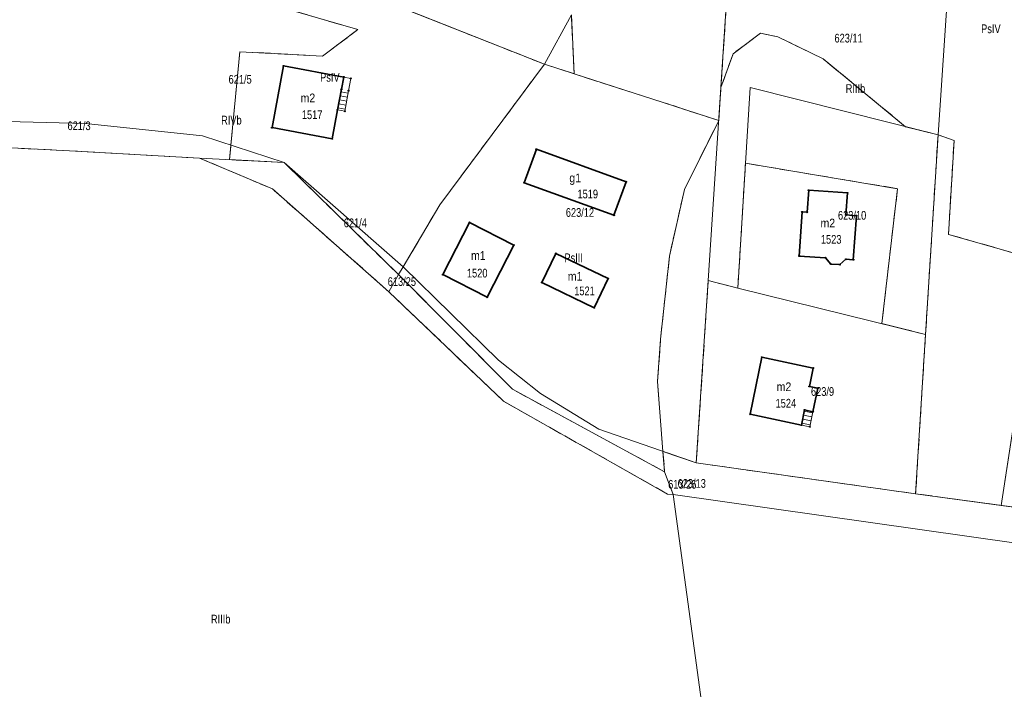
# Model space of a CAD drawing. Header units: metres. Extents: x 7496145 to 7500200, y 5498500 to 5502080.
# Tile 140 of 202: x 7498539 to 7498707, y 5501194 to 5501309. Entities that reach past the tile are written whole.
import ezdxf
from ezdxf.enums import TextEntityAlignment as Align

# ---------------------------------------------------------------- set-up
doc = ezdxf.new("R2010")
doc.units = ezdxf.units.M
doc.header["$MEASUREMENT"] = 0
for name, pattern in [('2.25_0.75', [3, 2.25, -0.75]), ('219-1000', [0]), ('egug-1000', [0])]:
    doc.linetypes.add(name, pattern=pattern)
doc.layers.get('0').update_dxf_attribs({"color": 2, "linetype": 'CONTINUOUS', "lineweight": 5})
for name, color, linetype in [('209-oznaczenie konturu klasyfikacyjnego', 7, 'CONTINUOUS'), ('211-numer działki ewidencyjnej', 7, 'CONTINUOUS'), ('217-kontur klasyfikacyjny', 7, 'CONTINUOUS'), ('218-kontur użytku gruntowego', 7, 'CONTINUOUS'), ('219-działka ewidencyjna', 7, 'CONTINUOUS'), ('312-budynek ewidencyjny', 7, 'CONTINUOUS'), ('312-oznaczenie budynku ewidencyjnego', 7, 'CONTINUOUS'), ('312-oznaczenie budynku ewidencyjnego-Atr117', 7, 'CONTINUOUS'), ('352-schody', 7, 'CONTINUOUS'), ('Punkt budynku', 7, 'CONTINUOUS')]:
    doc.layers.add(name, color=color, linetype=linetype)
doc.styles.get("Standard").update_dxf_attribs({"font": 'Working1250', "width": 0.75})

# ---------------------------------------------------------------- blocks, each defined once
blk = doc.blocks.new('PUNKTBUD')
at = {"color": 0}
blk.add_circle((0, 0), 0.09, dxfattribs=at)

msp = doc.modelspace()

# ---------------------------------------------------------------- linework, layer by layer
at = {"layer": '217-kontur klasyfikacyjny', "color": 3, "linetype": '2.25_0.75', "lineweight": 18, "flags": 128}
for points in [[(7498596.65, 5501307.57), (7498549.69, 5501321.21)], [(7498658.9, 5501297.62), (7498660.16, 5501316.94)], [(7498628.64, 5501301.63), (7498602.49, 5501311.97)], [(7498633.72, 5501299.99), (7498633.25, 5501310.09)], [(7498590.59, 5501303.04), (7498596.65, 5501307.57)], [(7498665.67, 5501306.95), (7498660.97, 5501303.43)], [(7498668.63, 5501306.33), (7498665.67, 5501306.95)], [(7498676.43, 5501302.53), (7498668.63, 5501306.33)], [(7498574.87, 5501287.75), (7498576.41, 5501303.78)], [(7498576.41, 5501303.78), (7498590.59, 5501303.04)], [(7498660.97, 5501303.43), (7498658.9, 5501297.62)], [(7498690.56, 5501290.91), (7498676.43, 5501302.53)], [(7498610.7, 5501277.52), (7498628.64, 5501301.63)], [(7498628.64, 5501301.63), (7498633.72, 5501299.99)], [(7498649.01, 5501295.06), (7498633.72, 5501299.99)], [(7498658.53, 5501291.97), (7498658.9, 5501297.62)], [(7498658.53, 5501291.97), (7498649.01, 5501295.06)], [(7498652.63, 5501280.11), (7498658.53, 5501291.97)], [(7498696.13, 5501289.51), (7498690.56, 5501290.91)], [(7498547.18, 5501286.76), (7498509.69, 5501288.71)], [(7498693.99, 5501255.25), (7498696.13, 5501289.51)], [(7498696.13, 5501289.51), (7498698.88, 5501288.53)], [(7498698.88, 5501288.53), (7498697.93, 5501272.42)], [(7498569.51, 5501285.52), (7498547.18, 5501286.76)], [(7498574.62, 5501285.25), (7498574.87, 5501287.75)], [(7498581.98, 5501280.24), (7498569.51, 5501285.52)], [(7498584, 5501284.75), (7498574.62, 5501285.25)], [(7498603.58, 5501265.54), (7498584, 5501284.75)], [(7498661.8, 5501263.18), (7498663.11, 5501284.63)], [(7498663.11, 5501284.63), (7498689.18, 5501280.27)], [(7498601.96, 5501262.57), (7498581.98, 5501280.24)], [(7498650.07, 5501268.66), (7498652.63, 5501280.11)], [(7498689.18, 5501280.27), (7498686.5, 5501257.1)], [(7498604.43, 5501266.85), (7498610.7, 5501277.52)], [(7498697.93, 5501272.42), (7498726.18, 5501264.38)], [(7498648.54, 5501254.46), (7498650.07, 5501268.66)], [(7498603.58, 5501265.54), (7498604.43, 5501266.85)], [(7498623.13, 5501245.85), (7498603.58, 5501265.54)], [(7498654.68, 5501233.2), (7498656.73, 5501264.51)], [(7498656.73, 5501264.51), (7498661.8, 5501263.18)], [(7498621.63, 5501243.77), (7498601.96, 5501262.57)], [(7498686.5, 5501257.1), (7498693.99, 5501255.25)], [(7498693.99, 5501255.25), (7498692.28, 5501227.9)], [(7498648.05, 5501247.15), (7498648.54, 5501254.46)], [(7498648.96, 5501235.18), (7498648.05, 5501247.15)], [(7498649.24, 5501231.66), (7498623.13, 5501245.85)], [(7498649.75, 5501227.86), (7498621.63, 5501243.77)], [(7498706.95, 5501225.91), (7498709.47, 5501242.31)], [(7498654.68, 5501233.2), (7498648.96, 5501235.18)], [(7498648.96, 5501235.18), (7498649.24, 5501231.66)], [(7498692.28, 5501227.9), (7498654.68, 5501233.2)], [(7498649.24, 5501231.66), (7498650.71, 5501227.78)], [(7498650.71, 5501227.78), (7498649.75, 5501227.86)], [(7498706.95, 5501225.91), (7498692.28, 5501227.9)], [(7498727.08, 5501223.19), (7498706.95, 5501225.91)]]:
    msp.add_lwpolyline(points, dxfattribs=at)
at = {"layer": '218-kontur użytku gruntowego', "color": 3, "linetype": 'egug-1000', "lineweight": 18, "flags": 128}
for points in [[(7498549.69, 5501321.21), (7498596.65, 5501307.57)], [(7498660.16, 5501316.94), (7498658.9, 5501297.62)], [(7498628.64, 5501301.63), (7498602.49, 5501311.97)], [(7498633.25, 5501310.09), (7498633.72, 5501299.99)], [(7498596.65, 5501307.57), (7498590.59, 5501303.04)], [(7498660.97, 5501303.43), (7498665.67, 5501306.95)], [(7498665.67, 5501306.95), (7498668.63, 5501306.33)], [(7498668.63, 5501306.33), (7498676.43, 5501302.53)], [(7498576.41, 5501303.78), (7498574.87, 5501287.75)], [(7498590.59, 5501303.04), (7498576.41, 5501303.78)], [(7498658.9, 5501297.62), (7498660.97, 5501303.43)], [(7498676.43, 5501302.53), (7498690.56, 5501290.91)], [(7498628.64, 5501301.63), (7498610.7, 5501277.52)], [(7498633.72, 5501299.99), (7498628.64, 5501301.63)], [(7498633.72, 5501299.99), (7498649.01, 5501295.06)], [(7498658.53, 5501291.97), (7498658.9, 5501297.62)], [(7498649.01, 5501295.06), (7498658.53, 5501291.97)], [(7498658.53, 5501291.97), (7498652.63, 5501280.11)], [(7498690.56, 5501290.91), (7498696.13, 5501289.51)], [(7498509.69, 5501288.71), (7498547.18, 5501286.76)], [(7498696.13, 5501289.51), (7498693.99, 5501255.25)], [(7498698.88, 5501288.53), (7498696.13, 5501289.51)], [(7498697.93, 5501272.42), (7498698.88, 5501288.53)], [(7498547.18, 5501286.76), (7498569.51, 5501285.52)], [(7498574.87, 5501287.75), (7498574.62, 5501285.25)], [(7498569.51, 5501285.52), (7498581.98, 5501280.24)], [(7498574.62, 5501285.25), (7498584, 5501284.75)], [(7498584, 5501284.75), (7498603.58, 5501265.54)], [(7498661.8, 5501263.18), (7498663.11, 5501284.63)], [(7498663.11, 5501284.63), (7498689.18, 5501280.27)], [(7498581.98, 5501280.24), (7498601.96, 5501262.57)], [(7498652.63, 5501280.11), (7498650.07, 5501268.66)], [(7498689.18, 5501280.27), (7498686.5, 5501257.1)], [(7498610.7, 5501277.52), (7498604.43, 5501266.85)], [(7498726.18, 5501264.38), (7498697.93, 5501272.42)], [(7498650.07, 5501268.66), (7498648.54, 5501254.46)], [(7498604.43, 5501266.85), (7498603.58, 5501265.54)], [(7498603.58, 5501265.54), (7498623.13, 5501245.85)], [(7498654.68, 5501233.2), (7498656.73, 5501264.51)], [(7498656.73, 5501264.51), (7498661.8, 5501263.18)], [(7498601.96, 5501262.57), (7498621.63, 5501243.77)], [(7498686.5, 5501257.1), (7498693.99, 5501255.25)], [(7498693.99, 5501255.25), (7498692.28, 5501227.9)], [(7498648.54, 5501254.46), (7498648.05, 5501247.15)], [(7498648.05, 5501247.15), (7498648.96, 5501235.18)], [(7498623.13, 5501245.85), (7498649.24, 5501231.66)], [(7498621.63, 5501243.77), (7498649.75, 5501227.86)], [(7498706.95, 5501225.91), (7498709.47, 5501242.31)], [(7498648.96, 5501235.18), (7498654.68, 5501233.2)], [(7498649.24, 5501231.66), (7498648.96, 5501235.18)], [(7498654.68, 5501233.2), (7498692.28, 5501227.9)], [(7498650.71, 5501227.78), (7498649.24, 5501231.66)], [(7498649.75, 5501227.86), (7498650.71, 5501227.78)], [(7498692.28, 5501227.9), (7498706.95, 5501225.91)], [(7498706.95, 5501225.91), (7498727.08, 5501223.19)]]:
    msp.add_lwpolyline(points, dxfattribs=at)
at = {"layer": '219-działka ewidencyjna', "color": 3, "linetype": '219-1000', "lineweight": 18, "flags": 128}
for points in [[(7498696.13, 5501289.51), (7498700.01, 5501347.54)], [(7498557.58, 5501329.72), (7498628.64, 5501301.63)], [(7498656.73, 5501264.51), (7498660.16, 5501316.94)], [(7498628.64, 5501301.63), (7498633.25, 5501310.09)], [(7498610.7, 5501277.52), (7498628.64, 5501301.63)], [(7498661.8, 5501263.18), (7498663.9, 5501297.62)], [(7498663.9, 5501297.62), (7498696.13, 5501289.51)], [(7498534.18, 5501291.86), (7498549.95, 5501291.45)], [(7498549.95, 5501291.45), (7498569.99, 5501289.35)], [(7498509.69, 5501288.71), (7498547.18, 5501286.76)], [(7498569.99, 5501289.35), (7498584, 5501284.75)], [(7498693.99, 5501255.25), (7498696.13, 5501289.51)], [(7498547.18, 5501286.76), (7498569.51, 5501285.52)], [(7498569.51, 5501285.52), (7498581.98, 5501280.24)], [(7498569.51, 5501285.52), (7498584, 5501284.75)], [(7498584, 5501284.75), (7498604.43, 5501266.85)], [(7498584, 5501284.75), (7498603.58, 5501265.54)], [(7498581.98, 5501280.24), (7498601.96, 5501262.57)], [(7498604.43, 5501266.85), (7498610.7, 5501277.52)], [(7498603.58, 5501265.54), (7498604.43, 5501266.85)], [(7498604.43, 5501266.85), (7498620.73, 5501250.85)], [(7498601.96, 5501262.57), (7498603.58, 5501265.54)], [(7498603.58, 5501265.54), (7498623.13, 5501245.85)], [(7498654.68, 5501233.2), (7498656.73, 5501264.51)], [(7498656.73, 5501264.51), (7498661.8, 5501263.18)], [(7498661.8, 5501263.18), (7498693.99, 5501255.25)], [(7498601.96, 5501262.57), (7498621.63, 5501243.77)], [(7498692.28, 5501227.9), (7498693.99, 5501255.25)], [(7498620.73, 5501250.85), (7498627.95, 5501245.14)], [(7498623.13, 5501245.85), (7498649.24, 5501231.66)], [(7498627.95, 5501245.14), (7498637.95, 5501238.98)], [(7498621.63, 5501243.77), (7498649.75, 5501227.86)], [(7498637.95, 5501238.98), (7498654.68, 5501233.2)], [(7498654.68, 5501233.2), (7498692.28, 5501227.9)], [(7498649.24, 5501231.66), (7498650.71, 5501227.78)], [(7498649.75, 5501227.86), (7498650.71, 5501227.78)], [(7498650.71, 5501227.78), (7498658.98, 5501167.07)], [(7498650.71, 5501227.78), (7498709.94, 5501219.37)], [(7498692.28, 5501227.9), (7498727.08, 5501223.19)]]:
    msp.add_lwpolyline(points, dxfattribs=at)
at = {"layer": '312-budynek ewidencyjny', "color": 7, "linetype": 'Continuous', "lineweight": 35, "flags": 128}
for points in [[(7498581.92, 5501290.74), (7498583.89, 5501301.34)], [(7498583.89, 5501301.34), (7498594.21, 5501299.43)], [(7498594.21, 5501299.43), (7498593.82, 5501297.32)], [(7498593.82, 5501297.32), (7498593.17, 5501293.8)], [(7498593.17, 5501293.8), (7498592.25, 5501288.83)], [(7498592.25, 5501288.83), (7498581.92, 5501290.74)], [(7498625.18, 5501281.29), (7498627.25, 5501287.03)], [(7498627.25, 5501287.03), (7498642.64, 5501281.44)], [(7498640.56, 5501275.71), (7498625.18, 5501281.29)], [(7498642.64, 5501281.44), (7498640.56, 5501275.71)], [(7498673.7, 5501276.24), (7498673.95, 5501280)], [(7498673.95, 5501280), (7498680.59, 5501279.55)], [(7498680.59, 5501279.55), (7498680.33, 5501275.76)], [(7498672.34, 5501268.71), (7498672.83, 5501276.27)], [(7498672.83, 5501276.27), (7498673.7, 5501276.24)], [(7498680.33, 5501275.76), (7498682.12, 5501275.63)], [(7498682.12, 5501275.63), (7498681.6, 5501268.08)], [(7498611.22, 5501265.51), (7498615.79, 5501274.47)], [(7498615.79, 5501274.47), (7498623.38, 5501270.59)], [(7498623.38, 5501270.59), (7498618.82, 5501261.63)], [(7498628.2, 5501264.15), (7498630.61, 5501269.15)], [(7498630.61, 5501269.15), (7498639.58, 5501264.83)], [(7498676.82, 5501268.41), (7498672.34, 5501268.71)], [(7498677.76, 5501267.34), (7498676.82, 5501268.41)], [(7498680.34, 5501268.15), (7498679.28, 5501267.23)], [(7498681.6, 5501268.08), (7498680.34, 5501268.15)], [(7498679.28, 5501267.23), (7498677.76, 5501267.34)], [(7498618.82, 5501261.63), (7498611.22, 5501265.51)], [(7498639.58, 5501264.83), (7498637.18, 5501259.83)], [(7498637.18, 5501259.83), (7498628.2, 5501264.15)], [(7498663.91, 5501241.56), (7498665.9, 5501251.33)], [(7498665.9, 5501251.33), (7498674.71, 5501249.49)], [(7498674.71, 5501249.49), (7498674.06, 5501246.33)], [(7498674.06, 5501246.33), (7498675.51, 5501246.04)], [(7498675.51, 5501246.04), (7498674.67, 5501241.99)], [(7498672.71, 5501239.7), (7498663.91, 5501241.56)], [(7498673.24, 5501242.29), (7498672.71, 5501239.7)], [(7498674.67, 5501241.99), (7498673.24, 5501242.29)]]:
    msp.add_lwpolyline(points, dxfattribs=at)
at = {"layer": '352-schody', "color": 7, "linetype": 'Continuous', "lineweight": 18, "flags": 128}
for points in [[(7498593.17, 5501293.8), (7498593.82, 5501297.32), (7498594.21, 5501299.43), (7498595.44, 5501299.2), (7498595.05, 5501297.09), (7498594.4, 5501293.56)], [(7498593.17, 5501293.8), (7498593.82, 5501297.32), (7498594.21, 5501299.43), (7498595.44, 5501299.2), (7498595.05, 5501297.09), (7498594.4, 5501293.56)], [(7498672.71, 5501239.7), (7498673.24, 5501242.29), (7498674.67, 5501241.99), (7498674.15, 5501239.41)], [(7498672.71, 5501239.7), (7498673.24, 5501242.29), (7498674.67, 5501241.99), (7498674.15, 5501239.41)]]:
    msp.add_lwpolyline(points, close=True, dxfattribs=at)
for points in [[(7498594.97, 5501296.67), (7498593.74, 5501296.9)], [(7498594.72, 5501295.29), (7498593.49, 5501295.52)], [(7498594.85, 5501295.98), (7498593.62, 5501296.21)], [(7498594.47, 5501293.92), (7498593.23, 5501294.14)], [(7498594.59, 5501294.61), (7498593.36, 5501294.83)], [(7498674.5, 5501241.12), (7498673.06, 5501241.41)], [(7498674.63, 5501241.81), (7498673.2, 5501242.1)], [(7498674.22, 5501239.75), (7498672.78, 5501240.04)], [(7498674.36, 5501240.43), (7498672.92, 5501240.73)]]:
    msp.add_lwpolyline(points, dxfattribs=at)

# ---------------------------------------------------------------- block references
at = {"layer": 'Punkt budynku', "color": 5, "linetype": 'Continuous', "lineweight": 13}
for p in [(7498583.89, 5501301.34), (7498594.21, 5501299.43), (7498595.44, 5501299.2), (7498593.82, 5501297.32), (7498595.05, 5501297.09), (7498593.17, 5501293.8), (7498594.4, 5501293.56), (7498581.92, 5501290.74), (7498592.25, 5501288.83), (7498627.25, 5501287.03), (7498625.18, 5501281.29), (7498642.64, 5501281.44), (7498673.95, 5501280), (7498680.59, 5501279.55), (7498640.56, 5501275.71), (7498672.83, 5501276.27), (7498673.7, 5501276.24), (7498680.33, 5501275.76), (7498682.12, 5501275.63), (7498615.79, 5501274.47), (7498623.38, 5501270.59), (7498630.61, 5501269.15), (7498672.34, 5501268.71), (7498676.82, 5501268.41), (7498680.34, 5501268.15), (7498681.6, 5501268.08), (7498677.76, 5501267.34), (7498679.28, 5501267.23), (7498611.22, 5501265.51), (7498639.58, 5501264.83), (7498628.2, 5501264.15), (7498618.82, 5501261.63), (7498637.18, 5501259.83), (7498665.9, 5501251.33), (7498674.71, 5501249.49), (7498674.06, 5501246.33), (7498675.51, 5501246.04), (7498663.91, 5501241.56), (7498673.24, 5501242.29), (7498674.67, 5501241.99), (7498672.71, 5501239.7), (7498674.15, 5501239.41)]:
    msp.add_blockref('PUNKTBUD', p, dxfattribs=at)

# ---------------------------------------------------------------- texts
at = {"layer": '209-oznaczenie konturu klasyfikacyjnego', "color": 3, "linetype": 'Continuous', "lineweight": 18, "width": 0.79}
for s, p in [('PsIV', (7498703.52, 5501306.96)), ('PsIV', (7498590.17, 5501298.63)), ('RIIIb', (7498680.3, 5501296.7)), ('RIVb', (7498573.19, 5501291.28)), ('PsIII', (7498632.06, 5501267.65)), ('RIIIb', (7498571.44, 5501205.64))]:
    msp.add_text(s, height=1.5, dxfattribs=at).set_placement(p)
at = {"layer": '211-numer działki ewidencyjnej', "color": 3, "linetype": 'Continuous', "lineweight": 18, "width": 0.79}
for s, p in [('623/11', (7498678.37, 5501305.36)), ('621/5', (7498574.47, 5501298.29)), ('621/3', (7498546.85, 5501290.32)), ('613/25', (7498601.76, 5501263.57)), ('613/26', (7498649.85, 5501228.78)), ('623/13', (7498651.47, 5501228.93))]:
    msp.add_text(s, height=1.5, dxfattribs=at).set_placement(p)
for s, p in [('623/12', (7498632.3, 5501276.94)), ('623/10', (7498678.97, 5501276.44)), ('621/4', (7498594.22, 5501275.15)), ('623/9', (7498674.34, 5501246.21))]:
    msp.add_text(s, height=1.5, dxfattribs=at).set_placement(p, align=Align.TOP_LEFT)
at = {"layer": '312-oznaczenie budynku ewidencyjnego', "color": 7, "linetype": 'Continuous', "lineweight": 18, "width": 0.79}
for s, p in [('1517', (7498587.04, 5501293.71)), ('1519', (7498634.3, 5501280.11)), ('1523', (7498676.04, 5501272.32)), ('1520', (7498615.34, 5501266.53)), ('1521', (7498633.74, 5501263.47)), ('1524', (7498668.27, 5501244.19))]:
    msp.add_text(s, height=1.5, dxfattribs=at).set_placement(p, align=Align.TOP_LEFT)
at = {"layer": '312-oznaczenie budynku ewidencyjnego-Atr117', "color": 7, "width": 0.9}
for s, p in [('m2', (7498588.07, 5501295.09)), ('g1', (7498633.91, 5501281.37)), ('m2', (7498677.23, 5501273.62)), ('m1', (7498617.3, 5501268.05)), ('m1', (7498633.89, 5501264.49)), ('m2', (7498669.71, 5501245.52))]:
    msp.add_text(s, height=1.5, dxfattribs=at).set_placement(p, align=Align.CENTER)

doc.saveas('drawing.dxf')
